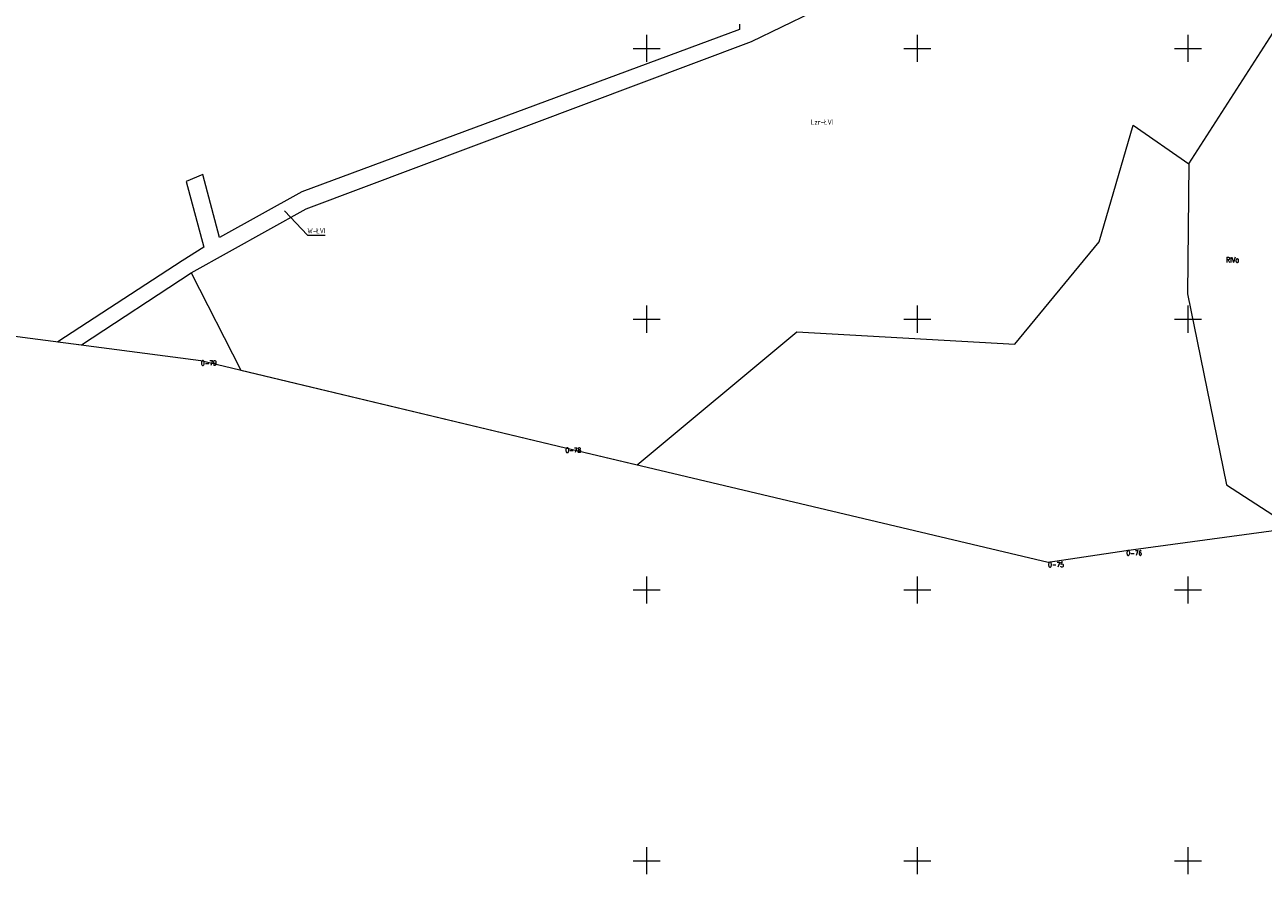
# Model space of a CAD drawing. Header units: metres. Extents: x 7582703 to 7587334, y 6019078 to 6022350.
# Tile 64 of 88: x 7584285 to 7584514, y 6021348 to 6021504. Entities that reach past the tile are written whole.
import ezdxf
from ezdxf.enums import TextEntityAlignment as Align

# ---------------------------------------------------------------- set-up
doc = ezdxf.new("R2010")
doc.units = ezdxf.units.M
doc.header["$MEASUREMENT"] = 0
doc.linetypes.add('EGDE', pattern=[0])
doc.layers.add('Dzialki', color=7, linetype='EGDE', lineweight=60)
doc.styles.get("Standard").update_dxf_attribs({"font": 'Simplex.SHX', "width": 0.75})

msp = doc.modelspace()

# ---------------------------------------------------------------- linework, layer by layer
at = {"layer": 'Dzialki', "lineweight": 9}
for p, q in [((7584419.33, 6021501.29), (7584500.8, 6021540.74)), ((7584500.12, 6021478.69), (7584520.23, 6021509.96)), ((7584417.14, 6021503.52), (7584336.31, 6021473.52)), ((7584417.12, 6021504.49), (7584417.14, 6021503.52)), ((7584337.09, 6021470.36), (7584419.33, 6021501.29)), ((7584400, 6021497.5), (7584400, 6021502.5)), ((7584450, 6021497.5), (7584450, 6021502.5)), ((7584500, 6021497.5), (7584500, 6021502.5)), ((7584397.5, 6021500), (7584402.5, 6021500)), ((7584447.5, 6021500), (7584452.5, 6021500)), ((7584497.5, 6021500), (7584502.5, 6021500)), ((7584483.59, 6021464.25), (7584489.84, 6021485.82)), ((7584489.84, 6021485.82), (7584500.12, 6021478.69)), ((7584500.12, 6021478.69), (7584499.87, 6021454.65)), ((7584318.02, 6021476.7), (7584314.94, 6021475.41)), ((7584314.94, 6021475.41), (7584318.16, 6021463.3)), ((7584321.11, 6021465.1), (7584318.02, 6021476.7)), ((7584336.31, 6021473.52), (7584321.11, 6021465.1)), ((7584315.87, 6021458.56), (7584337.09, 6021470.36)), ((7584333.08, 6021470.01), (7584337.32, 6021465.5)), ((7584337.32, 6021465.5), (7584340.61, 6021465.5)), ((7584468, 6021445.4), (7584483.59, 6021464.25)), ((7584318.16, 6021463.3), (7584314.21, 6021460.79)), ((7584314.21, 6021460.79), (7584291.2, 6021445.83)), ((7584295.61, 6021445.25), (7584315.87, 6021458.56)), ((7584315.87, 6021458.56), (7584325.05, 6021440.58)), ((7584499.87, 6021454.65), (7584507.13, 6021419.42)), ((7584400, 6021447.5), (7584400, 6021452.5)), ((7584450, 6021447.5), (7584450, 6021452.5)), ((7584500, 6021447.5), (7584500, 6021452.5)), ((7584397.5, 6021450), (7584402.5, 6021450)), ((7584447.5, 6021450), (7584452.5, 6021450)), ((7584497.5, 6021450), (7584502.5, 6021450)), ((7584282.36, 6021447), (7584317.64, 6021442.35)), ((7584291.2, 6021445.83), (7584295.61, 6021445.25)), ((7584398.26, 6021423.09), (7584427.72, 6021447.66)), ((7584427.72, 6021447.66), (7584468, 6021445.4)), ((7584317.64, 6021442.35), (7584384.97, 6021426.25)), ((7584325.05, 6021440.58), (7584384.97, 6021426.25)), ((7584384.97, 6021426.25), (7584474.14, 6021405.12)), ((7584384.97, 6021426.25), (7584398.26, 6021423.09)), ((7584507.13, 6021419.42), (7584519.35, 6021411.45)), ((7584488.59, 6021407.26), (7584524.9, 6021412.2)), ((7584474.14, 6021405.12), (7584488.59, 6021407.26)), ((7584400, 6021397.5), (7584400, 6021402.5)), ((7584450, 6021397.5), (7584450, 6021402.5)), ((7584500, 6021397.5), (7584500, 6021402.5)), ((7584397.5, 6021400), (7584402.5, 6021400)), ((7584447.5, 6021400), (7584452.5, 6021400)), ((7584497.5, 6021400), (7584502.5, 6021400)), ((7584400, 6021347.5), (7584400, 6021352.5)), ((7584450, 6021347.5), (7584450, 6021352.5)), ((7584500, 6021347.5), (7584500, 6021352.5)), ((7584397.5, 6021350), (7584402.5, 6021350)), ((7584447.5, 6021350), (7584452.5, 6021350)), ((7584497.5, 6021350), (7584502.5, 6021350))]:
    msp.add_line(p, q, dxfattribs=at)

# ---------------------------------------------------------------- texts
at = {"layer": 'Dzialki', "lineweight": 9, "width": 0.7}
for s, height, p in [('Lzr-ŁVI', 1, (7584430.34, 6021486.89)), ('W-ŁVI', 1, (7584337.32, 6021466.83)), ('RIVa', 1, (7584507, 6021461.46)), ('O-79', 0.9, (7584317.64, 6021442.35)), ('O-78', 0.9, (7584384.97, 6021426.25)), ('O-76', 0.9, (7584488.59, 6021407.26)), ('O-75', 0.9, (7584474.14, 6021405.12))]:
    msp.add_text(s, height=height, dxfattribs=at).set_placement(p, align=Align.TOP_LEFT)

doc.saveas('drawing.dxf')
